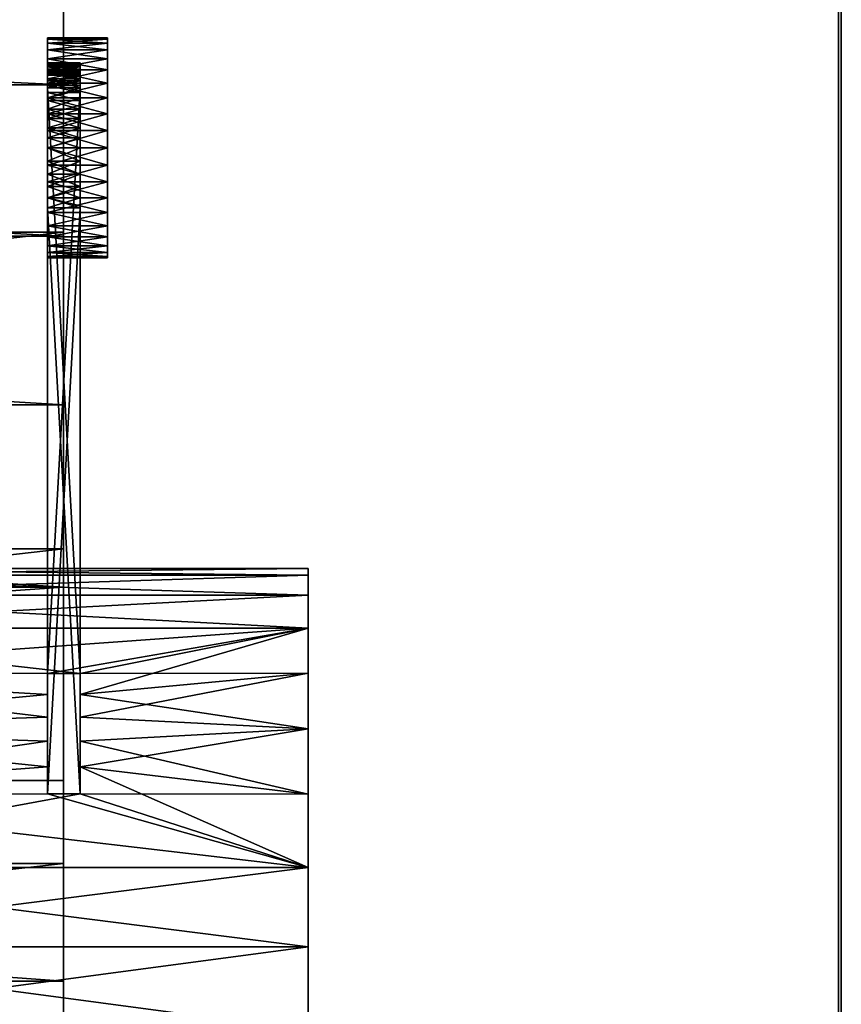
# Model space of a CAD drawing. Extents: x -4.8 to 44.9, y -3 to 21.9.
# Tile 134 of 135: x 39.9 to 43, y 13.3 to 16.9. Entities that reach past the tile are written whole.
import ezdxf

# ---------------------------------------------------------------- set-up
doc = ezdxf.new("R2010")
doc.units = 0

# ---------------------------------------------------------------- blocks, each defined once
blk = doc.blocks.new('Box-458420f3-d24c-467f-9784-8934705a0a12')
at = {"color": 253, "linetype": 'Continuous', "true_color": 0xa0a0a0, "transparency": 33554687}
mesh = blk.add_polyface(dxfattribs=at)
corners = [(0, 0), (43, 0), (43, 20), (0, 20), (0, 0, 0.01), (43, 0, 0.01), (43, 20, 0.01), (0, 20, 0.01)]
mesh.append_faces([[corners[k] for k in face] for face in [(0, 1, 2, 3), (4, 5, 6, 7), (0, 1, 5, 4), (1, 2, 6, 5), (2, 3, 7, 6), (3, 0, 4, 7)]], dxfattribs={"color": 253})
blk = doc.blocks.new('Box-ace12fff-17e2-4e2d-8dcb-9c52ceecaf6a')
at = {"color": 253, "linetype": 'Continuous', "true_color": 0xa0a0a0, "transparency": 33554687}
mesh = blk.add_polyface(dxfattribs=at)
corners = [(0, 0), (43, 0), (43, 20), (0, 20), (0, 0, 0.01), (43, 0, 0.01), (43, 20, 0.01), (0, 20, 0.01)]
mesh.append_faces([[corners[k] for k in face] for face in [(0, 1, 2, 3), (4, 5, 6, 7), (0, 1, 5, 4), (1, 2, 6, 5), (2, 3, 7, 6), (3, 0, 4, 7)]], dxfattribs={"color": 253})
blk = doc.blocks.new('Box-33208ab5-70fa-4237-a267-ab5255615b84')
at = {"color": 253, "linetype": 'Continuous', "true_color": 0xa0a0a0, "transparency": 33554687}
mesh = blk.add_polyface(dxfattribs=at)
corners = [(0, 0), (0.01, 0), (0.01, 20), (0, 20), (0, 0, 17.3), (0.01, 0, 17.3), (0.01, 20, 17.3), (0, 20, 17.3)]
mesh.append_faces([[corners[k] for k in face] for face in [(0, 1, 2, 3), (4, 5, 6, 7), (0, 1, 5, 4), (1, 2, 6, 5), (2, 3, 7, 6), (3, 0, 4, 7)]], dxfattribs={"color": 253})
blk = doc.blocks.new('a5d0e608-cf1f-4d31-a297-d99c1b6cd2c7')
at = {"linetype": 'Continuous', "transparency": 33554687}
for name, p in [('Box-458420f3-d24c-467f-9784-8934705a0a12', (0, 0)), ('Box-ace12fff-17e2-4e2d-8dcb-9c52ceecaf6a', (0, 0, 17.29)), ('Box-33208ab5-70fa-4237-a267-ab5255615b84', (42.99, 0))]:
    blk.add_blockref(name, p, dxfattribs=at)
blk = doc.blocks.new('A004ab53b2-c469-420d-a133-72913235f378')
at = {"color": 0, "linetype": 'BYBLOCK', "lineweight": -2, "transparency": 33554687}
mesh = blk.add_polyface(dxfattribs=at)
corners = [(2.713, 47.675, -28.092), (-0.621, 46.992, -28.092), (-0.621, 46.992, 8.88), (2.713, 47.675, 8.88), (6.09, 48.087, 8.88), (6.09, 48.087, -28.092), (9.49, 48.225, 8.88), (9.49, 48.225, -28.092), (-3.888, 46.043, -28.092), (-7.068, 44.833, -28.092), (-7.068, 44.833, 8.88), (-3.888, 46.043, 8.88)]
mesh.append_faces([[corners[k] for k in face] for face in [(0, 2, 3, 0), (3, 5, 0, 3), (4, 7, 5, 4), (8, 10, 11, 8), (11, 1, 8, 11)]], dxfattribs={"vtx0": -1, "color": 0})
mesh.append_faces([[corners[k] for k in face] for face in [(0, 1, 2, 0), (3, 4, 5, 3), (4, 6, 7, 4), (8, 9, 10, 8), (11, 2, 1, 11)]], dxfattribs={"vtx2": -1, "color": 0})
mesh = blk.add_polyface(dxfattribs=at)
corners = [(16.25, 48.225, -28.092), (9.49, 48.225, -28.092), (9.49, 48.225, 8.88), (16.25, 48.225, 8.88)]
mesh.append_faces([[corners[k] for k in face] for face in [(0, 2, 3, 0)]], dxfattribs={"vtx0": -1, "color": 0})
mesh.append_faces([[corners[k] for k in face] for face in [(0, 1, 2, 0)]], dxfattribs={"vtx2": -1, "color": 0})
mesh = blk.add_polyface(dxfattribs=at)
corners = [(1.449, 5.47, -28.092), (3.603, 5.914, -28.092), (3.603, 5.914, 8.88), (1.449, 5.47, 8.88), (-0.744, 5.318, 8.88), (-0.744, 5.318, -28.092), (5.678, 6.641, -28.092), (5.678, 6.641, 8.88), (7.637, 7.638, -28.092), (9.445, 8.889, -28.092), (9.445, 8.889, 8.88), (7.637, 7.638, 8.88), (11.07, 10.369, -28.092), (12.483, 12.054, -28.092), (12.483, 12.054, 8.88), (11.07, 10.369, 8.88), (13.658, 13.912, -28.092), (13.658, 13.912, 8.88), (14.575, 15.91, -28.092), (15.217, 18.013, -28.092), (15.217, 18.013, 8.88), (14.575, 15.91, 8.88)]
mesh.append_faces([[corners[k] for k in face] for face in [(0, 2, 3, 0), (3, 5, 0, 3), (2, 6, 7, 2), (8, 10, 11, 8), (11, 6, 8, 11), (12, 14, 15, 12), (15, 9, 12, 15), (14, 16, 17, 14), (18, 20, 21, 18), (21, 16, 18, 21)]], dxfattribs={"vtx0": -1, "color": 0})
mesh.append_faces([[corners[k] for k in face] for face in [(0, 1, 2, 0), (3, 4, 5, 3), (2, 1, 6, 2), (8, 9, 10, 8), (11, 7, 6, 11), (12, 13, 14, 12), (15, 10, 9, 15), (14, 13, 16, 14), (18, 19, 20, 18), (21, 17, 16, 21)]], dxfattribs={"vtx2": -1, "color": 0})
blk = doc.blocks.new('397829a2-1929-473f-bd1e-cdee23db4ea6')
at = {"color": 35, "transparency": 33554687, "extrusion": (-1, 0, 0), "zscale": 1.8, "rotation": 179.99999977}
blk.add_blockref('A004ab53b2-c469-420d-a133-72913235f378', (19.175, 33.119, 17.291), dxfattribs=at)
at = {"color": 251, "transparency": 33554687}
mesh = blk.add_polyface(dxfattribs=at)
corners = [(34.333, -8.596, 21.48), (34.333, -8.416, 21.437), (32.889, -8.416, 21.437), (32.889, -8.596, 21.48), (32.889, -8.781, 21.495), (34.333, -8.781, 21.495), (34.333, -8.244, 21.366), (32.889, -8.244, 21.366), (34.333, -8.086, 21.269), (34.333, -7.945, 21.149), (32.889, -7.945, 21.149), (32.889, -8.086, 21.269), (34.333, -7.825, 21.008), (34.333, -7.728, 20.85), (32.889, -7.728, 20.85), (32.889, -7.825, 21.008), (34.333, -7.657, 20.678), (32.889, -7.657, 20.678), (34.333, -7.614, 20.129), (34.333, -7.657, 19.948), (32.889, -7.657, 19.948), (32.889, -7.614, 20.129), (32.889, -7.599, 20.313), (34.333, -7.599, 20.313), (32.889, -7.614, 20.498), (34.333, -7.614, 20.498), (34.333, -7.728, 19.777), (32.889, -7.728, 19.777), (34.333, -7.825, 19.619), (34.333, -7.945, 19.478), (32.889, -7.945, 19.478), (32.889, -7.825, 19.619), (34.333, -8.086, 19.358), (34.333, -8.244, 19.261), (32.889, -8.244, 19.261), (32.889, -8.086, 19.358), (34.333, -8.416, 19.19), (32.889, -8.416, 19.19), (34.333, -8.596, 19.147), (34.333, -8.781, 19.132), (32.889, -8.781, 19.132), (32.889, -8.596, 19.147)]
mesh.append_faces([[corners[k] for k in face] for face in [(0, 2, 3, 0), (3, 5, 0, 3), (2, 6, 7, 2), (8, 10, 11, 8), (11, 6, 8, 11), (12, 14, 15, 12), (15, 9, 12, 15), (14, 16, 17, 14), (18, 20, 21, 18), (21, 23, 18, 21), (22, 25, 23, 22), (24, 16, 25, 24), (20, 26, 27, 20), (28, 30, 31, 28), (31, 26, 28, 31), (32, 34, 35, 32), (35, 29, 32, 35), (34, 36, 37, 34), (38, 40, 41, 38), (41, 36, 38, 41)]], dxfattribs={"vtx0": -1, "color": 251})
mesh.append_faces([[corners[k] for k in face] for face in [(0, 1, 2, 0), (3, 4, 5, 3), (2, 1, 6, 2), (8, 9, 10, 8), (11, 7, 6, 11), (12, 13, 14, 12), (15, 10, 9, 15), (14, 13, 16, 14), (18, 19, 20, 18), (21, 22, 23, 21), (22, 24, 25, 22), (24, 17, 16, 24), (20, 19, 26, 20), (28, 29, 30, 28), (31, 27, 26, 31), (32, 33, 34, 32), (35, 30, 29, 35), (34, 33, 36, 34), (38, 39, 40, 38), (41, 37, 36, 41)]], dxfattribs={"vtx2": -1, "color": 251})
mesh = blk.add_polyface(dxfattribs=at)
corners = [(34.333, -7.614, -0.66), (34.333, -7.657, -0.84), (32.889, -7.657, -0.84), (32.889, -7.614, -0.66), (32.889, -7.599, -0.475), (34.333, -7.599, -0.475), (34.333, -7.728, -1.012), (32.889, -7.728, -1.012), (34.333, -7.825, -1.17), (34.333, -7.945, -1.311), (32.889, -7.945, -1.311), (32.889, -7.825, -1.17), (34.333, -8.086, -1.431), (34.333, -8.244, -1.528), (32.889, -8.244, -1.528), (32.889, -8.086, -1.431), (34.333, -8.416, -1.599), (32.889, -8.416, -1.599), (34.333, -8.596, -1.642), (34.333, -8.781, -1.657), (32.889, -8.781, -1.657), (32.889, -8.596, -1.642), (34.333, -8.965, -1.642), (34.333, -9.146, -1.599), (32.889, -9.146, -1.599), (32.889, -8.965, -1.642), (34.333, -9.317, -1.528), (32.889, -9.317, -1.528), (34.333, -9.475, -1.431), (34.333, -9.616, -1.311), (32.889, -9.616, -1.311), (32.889, -9.475, -1.431), (34.333, -9.736, -1.17), (34.333, -9.833, -1.012), (32.889, -9.833, -1.012), (32.889, -9.736, -1.17), (34.333, -9.904, -0.84), (32.889, -9.904, -0.84), (34.333, -9.947, -0.66), (34.333, -9.962, -0.475), (32.889, -9.962, -0.475), (32.889, -9.947, -0.66)]
mesh.append_faces([[corners[k] for k in face] for face in [(0, 2, 3, 0), (3, 5, 0, 3), (2, 6, 7, 2), (8, 10, 11, 8), (11, 6, 8, 11), (12, 14, 15, 12), (15, 9, 12, 15), (14, 16, 17, 14), (18, 20, 21, 18), (21, 16, 18, 21), (22, 24, 25, 22), (25, 19, 22, 25), (24, 26, 27, 24), (28, 30, 31, 28), (31, 26, 28, 31), (32, 34, 35, 32), (35, 29, 32, 35), (34, 36, 37, 34), (38, 40, 41, 38), (41, 36, 38, 41)]], dxfattribs={"vtx0": -1, "color": 251})
mesh.append_faces([[corners[k] for k in face] for face in [(0, 1, 2, 0), (3, 4, 5, 3), (2, 1, 6, 2), (8, 9, 10, 8), (11, 7, 6, 11), (12, 13, 14, 12), (15, 10, 9, 15), (14, 13, 16, 14), (18, 19, 20, 18), (21, 17, 16, 21), (22, 23, 24, 22), (25, 20, 19, 25), (24, 23, 26, 24), (28, 29, 30, 28), (31, 27, 26, 31), (32, 33, 34, 32), (35, 30, 29, 35), (34, 33, 36, 34), (38, 39, 40, 38), (41, 37, 36, 41)]], dxfattribs={"vtx2": -1, "color": 251})
mesh = blk.add_polyface(dxfattribs=at)
corners = [(34.333, -9.947, -0.291), (34.333, -9.904, -0.11), (32.889, -9.904, -0.11), (32.889, -9.947, -0.291), (32.889, -9.962, -0.475), (34.333, -9.962, -0.475), (34.333, -9.833, 0.061), (32.889, -9.833, 0.061), (34.333, -9.736, 0.219), (34.333, -9.616, 0.36), (32.889, -9.616, 0.36), (32.889, -9.736, 0.219), (34.333, -9.475, 0.48), (34.333, -9.317, 0.577), (32.889, -9.317, 0.577), (32.889, -9.475, 0.48), (34.333, -9.146, 0.648), (32.889, -9.146, 0.648), (34.333, -8.596, 0.691), (34.333, -8.416, 0.648), (32.889, -8.416, 0.648), (32.889, -8.596, 0.691), (32.889, -8.781, 0.706), (34.333, -8.781, 0.706), (32.889, -8.965, 0.691), (34.333, -8.965, 0.691), (34.333, -8.244, 0.577), (32.889, -8.244, 0.577), (34.333, -8.086, 0.48), (34.333, -7.945, 0.36), (32.889, -7.945, 0.36), (32.889, -8.086, 0.48), (34.333, -7.825, 0.219), (34.333, -7.728, 0.061), (32.889, -7.728, 0.061), (32.889, -7.825, 0.219), (34.333, -7.657, -0.11), (32.889, -7.657, -0.11), (34.333, -7.614, -0.291), (34.333, -7.599, -0.475), (32.889, -7.599, -0.475), (32.889, -7.614, -0.291)]
mesh.append_faces([[corners[k] for k in face] for face in [(0, 2, 3, 0), (3, 5, 0, 3), (2, 6, 7, 2), (8, 10, 11, 8), (11, 6, 8, 11), (12, 14, 15, 12), (15, 9, 12, 15), (14, 16, 17, 14), (18, 20, 21, 18), (21, 23, 18, 21), (22, 25, 23, 22), (24, 16, 25, 24), (20, 26, 27, 20), (28, 30, 31, 28), (31, 26, 28, 31), (32, 34, 35, 32), (35, 29, 32, 35), (34, 36, 37, 34), (38, 40, 41, 38), (41, 36, 38, 41)]], dxfattribs={"vtx0": -1, "color": 251})
mesh.append_faces([[corners[k] for k in face] for face in [(0, 1, 2, 0), (3, 4, 5, 3), (2, 1, 6, 2), (8, 9, 10, 8), (11, 7, 6, 11), (12, 13, 14, 12), (15, 10, 9, 15), (14, 13, 16, 14), (18, 19, 20, 18), (21, 22, 23, 21), (22, 24, 25, 22), (24, 17, 16, 24), (20, 19, 26, 20), (28, 29, 30, 28), (31, 27, 26, 31), (32, 33, 34, 32), (35, 30, 29, 35), (34, 33, 36, 34), (38, 39, 40, 38), (41, 37, 36, 41)]], dxfattribs={"vtx2": -1, "color": 251})
mesh = blk.add_polyface(dxfattribs=at)
corners = [(34.333, -7.599, 20.313), (34.333, -7.614, 20.498), (34.333, -7.657, 20.678), (34.333, -7.614, 20.129), (34.333, -7.657, 19.948), (34.333, -7.728, 20.85), (34.333, -7.728, 19.777), (34.333, -7.825, 21.008), (34.333, -7.825, 19.619), (34.333, -7.945, 21.149), (34.333, -7.945, 19.478), (34.333, -8.086, 21.269), (34.333, -8.086, 19.358), (34.333, -8.244, 21.366), (34.333, -8.244, 19.261), (34.333, -8.416, 21.437), (34.333, -8.416, 19.19), (34.333, -8.596, 21.48), (34.333, -8.596, 19.147), (34.333, -8.781, 21.495), (34.333, -8.781, 19.132), (34.333, -8.965, 21.48), (34.333, -8.965, 19.147), (34.333, -9.962, 20.313), (34.333, -9.947, 20.129), (34.333, -9.904, 19.948), (34.333, -9.947, 20.498), (34.333, -9.904, 20.678), (34.333, -9.833, 19.777), (34.333, -9.833, 20.85), (34.333, -9.736, 19.619), (34.333, -9.736, 21.008), (34.333, -9.616, 19.478), (34.333, -9.616, 21.149), (34.333, -9.475, 19.358), (34.333, -9.475, 21.269), (34.333, -9.317, 19.261), (34.333, -9.317, 21.366), (34.333, -9.146, 19.19), (34.333, -9.146, 21.437)]
mesh.append_faces([[corners[k] for k in face] for face in [(5, 6, 4, 5), (7, 8, 6, 7), (9, 10, 8, 9), (11, 12, 10, 11), (13, 14, 12, 13), (15, 16, 14, 15), (17, 18, 16, 17), (19, 20, 18, 19), (21, 22, 20, 21), (28, 29, 27, 28), (30, 31, 29, 30), (32, 33, 31, 32), (34, 35, 33, 34), (36, 37, 35, 36), (38, 39, 37, 38), (22, 21, 39, 22)]], dxfattribs={"vtx0": -1, "vtx2": -1, "color": 251})
mesh.append_faces([[corners[k] for k in face] for face in [(3, 0, 2, 3), (4, 3, 2, 4), (2, 5, 4, 2), (5, 7, 6, 5), (7, 9, 8, 7), (9, 11, 10, 9), (11, 13, 12, 11), (13, 15, 14, 13), (15, 17, 16, 15), (17, 19, 18, 17), (19, 21, 20, 19), (26, 23, 25, 26), (27, 26, 25, 27), (25, 28, 27, 25), (28, 30, 29, 28), (30, 32, 31, 30), (32, 34, 33, 32), (34, 36, 35, 34), (36, 38, 37, 36), (38, 22, 39, 38)]], dxfattribs={"vtx1": -1, "vtx2": -1, "color": 251})
mesh.append_faces([[corners[k] for k in face] for face in [(0, 1, 2, 0), (23, 24, 25, 23)]], dxfattribs={"vtx2": -1, "color": 251})
mesh = blk.add_polyface(dxfattribs=at)
corners = [(34.333, -8.781, -1.657), (34.333, -8.596, -1.642), (34.333, -8.416, -1.599), (34.333, -8.965, -1.642), (34.333, -9.146, -1.599), (34.333, -8.244, -1.528), (34.333, -9.317, -1.528), (34.333, -8.086, -1.431), (34.333, -9.475, -1.431), (34.333, -7.945, -1.311), (34.333, -9.616, -1.311), (34.333, -7.825, -1.17), (34.333, -9.736, -1.17), (34.333, -7.728, -1.012), (34.333, -9.833, -1.012), (34.333, -7.657, -0.84), (34.333, -9.904, -0.84), (34.333, -7.614, -0.66), (34.333, -9.947, -0.66), (34.333, -7.599, -0.475), (34.333, -9.962, -0.475), (34.333, -7.614, -0.291), (34.333, -9.947, -0.291), (34.333, -8.781, 0.706), (34.333, -8.965, 0.691), (34.333, -9.146, 0.648), (34.333, -8.596, 0.691), (34.333, -8.416, 0.648), (34.333, -9.317, 0.577), (34.333, -8.244, 0.577), (34.333, -9.475, 0.48), (34.333, -8.086, 0.48), (34.333, -9.616, 0.36), (34.333, -7.945, 0.36), (34.333, -9.736, 0.219), (34.333, -7.825, 0.219), (34.333, -9.833, 0.061), (34.333, -7.728, 0.061), (34.333, -9.904, -0.11), (34.333, -7.657, -0.11)]
mesh.append_faces([[corners[k] for k in face] for face in [(5, 6, 4, 5), (7, 8, 6, 7), (9, 10, 8, 9), (11, 12, 10, 11), (13, 14, 12, 13), (15, 16, 14, 15), (17, 18, 16, 17), (19, 20, 18, 19), (21, 22, 20, 21), (28, 29, 27, 28), (30, 31, 29, 30), (32, 33, 31, 32), (34, 35, 33, 34), (36, 37, 35, 36), (38, 39, 37, 38), (22, 21, 39, 22)]], dxfattribs={"vtx0": -1, "vtx2": -1, "color": 251})
mesh.append_faces([[corners[k] for k in face] for face in [(3, 0, 2, 3), (4, 3, 2, 4), (2, 5, 4, 2), (5, 7, 6, 5), (7, 9, 8, 7), (9, 11, 10, 9), (11, 13, 12, 11), (13, 15, 14, 13), (15, 17, 16, 15), (17, 19, 18, 17), (19, 21, 20, 19), (26, 23, 25, 26), (27, 26, 25, 27), (25, 28, 27, 25), (28, 30, 29, 28), (30, 32, 31, 30), (32, 34, 33, 32), (34, 36, 35, 34), (36, 38, 37, 36), (38, 22, 39, 38)]], dxfattribs={"vtx1": -1, "vtx2": -1, "color": 251})
mesh.append_faces([[corners[k] for k in face] for face in [(0, 1, 2, 0), (23, 24, 25, 23)]], dxfattribs={"vtx2": -1, "color": 251})
at = {"color": 254, "transparency": 33554687}
mesh = blk.add_polyface(dxfattribs=at)
corners = [(33.677, -8.673, -1.383), (33.677, -8.781, -1.389), (32.889, -8.781, -1.389), (32.889, -8.673, -1.383), (32.889, -8.567, -1.364), (33.677, -8.567, -1.364), (33.677, -8.464, -1.333), (32.889, -8.464, -1.333), (32.889, -8.366, -1.289), (33.677, -8.366, -1.289), (33.677, -8.244, -1.215), (32.889, -8.244, -1.215), (32.889, -8.135, -1.121), (33.677, -8.135, -1.121), (33.677, -8.041, -1.012), (32.889, -8.041, -1.012), (32.889, -7.967, -0.89), (33.677, -7.967, -0.89), (33.677, -7.912, -0.758), (32.889, -7.912, -0.758), (33.677, -7.878, -0.618), (32.889, -7.878, -0.618), (32.889, -7.867, -0.475), (33.677, -7.867, -0.475), (33.677, -7.878, -0.333), (32.889, -7.878, -0.333), (32.889, -7.912, -0.193), (33.677, -7.912, -0.193), (33.677, -7.967, -0.061), (32.889, -7.967, -0.061), (33.677, -8.041, 0.061), (32.889, -8.041, 0.061), (32.889, -8.135, 0.17), (33.677, -8.135, 0.17), (33.677, -8.923, -1.378), (33.677, -9.063, -1.344), (32.889, -9.063, -1.344), (32.889, -8.923, -1.378), (32.889, -8.781, -1.389), (33.677, -8.781, -1.389), (33.677, -9.195, -1.289), (32.889, -9.195, -1.289), (33.677, -9.317, -1.215), (33.677, -9.426, -1.121), (32.889, -9.426, -1.121), (32.889, -9.317, -1.215)]
mesh.append_faces([[corners[k] for k in face] for face in [(0, 2, 3, 0), (3, 5, 0, 3), (6, 4, 7, 6), (7, 9, 6, 7), (10, 8, 11, 10), (11, 13, 10, 11), (14, 12, 15, 14), (15, 17, 14, 15), (18, 16, 19, 18), (20, 19, 21, 20), (21, 23, 20, 21), (24, 22, 25, 24), (25, 27, 24, 25), (28, 26, 29, 28), (30, 29, 31, 30), (31, 33, 30, 31), (34, 36, 37, 34), (37, 39, 34, 37), (36, 40, 41, 36), (42, 44, 45, 42), (45, 40, 42, 45)]], dxfattribs={"vtx0": -1, "color": 254})
mesh.append_faces([[corners[k] for k in face] for face in [(0, 1, 2, 0), (3, 4, 5, 3), (6, 5, 4, 6), (7, 8, 9, 7), (10, 9, 8, 10), (11, 12, 13, 11), (14, 13, 12, 14), (15, 16, 17, 15), (18, 17, 16, 18), (20, 18, 19, 20), (21, 22, 23, 21), (24, 23, 22, 24), (25, 26, 27, 25), (28, 27, 26, 28), (30, 28, 29, 30), (31, 32, 33, 31), (34, 35, 36, 34), (37, 38, 39, 37), (36, 35, 40, 36), (42, 43, 44, 42), (45, 41, 40, 45)]], dxfattribs={"vtx2": -1, "color": 254})
mesh = blk.add_polyface(dxfattribs=at)
corners = [(33.677, -8.673, 21.221), (33.677, -8.567, 21.202), (32.889, -8.567, 21.202), (32.889, -8.673, 21.221), (32.889, -8.781, 21.227), (33.677, -8.781, 21.227), (33.677, -8.464, 21.171), (33.677, -8.366, 21.127), (32.889, -8.366, 21.127), (32.889, -8.464, 21.171), (33.677, -8.187, 21.008), (33.677, -8.11, 20.934), (32.889, -8.11, 20.934), (32.889, -8.187, 21.008), (32.889, -8.273, 21.073), (33.677, -8.273, 21.073), (33.677, -8.041, 20.85), (33.677, -7.984, 20.76), (32.889, -7.984, 20.76), (32.889, -8.041, 20.85), (33.677, -7.937, 20.663), (33.677, -7.901, 20.561), (32.889, -7.901, 20.561), (32.889, -7.937, 20.663), (33.677, -7.878, 20.456), (33.677, -7.868, 20.349), (32.889, -7.868, 20.349), (32.889, -7.878, 20.456), (33.677, -7.885, 20.135), (33.677, -7.912, 20.031), (32.889, -7.912, 20.031), (32.889, -7.885, 20.135), (32.889, -7.87, 20.242), (33.677, -7.87, 20.242), (33.677, -7.951, 19.931), (33.677, -8.002, 19.836), (32.889, -8.002, 19.836), (32.889, -7.951, 19.931), (33.677, -8.063, 19.748), (33.677, -8.135, 19.668), (32.889, -8.135, 19.668), (32.889, -8.063, 19.748)]
mesh.append_faces([[corners[k] for k in face] for face in [(0, 2, 3, 0), (3, 5, 0, 3), (6, 8, 9, 6), (9, 1, 6, 9), (10, 12, 13, 10), (13, 15, 10, 13), (14, 7, 15, 14), (16, 18, 19, 16), (19, 11, 16, 19), (20, 22, 23, 20), (23, 17, 20, 23), (24, 26, 27, 24), (27, 21, 24, 27), (28, 30, 31, 28), (31, 33, 28, 31), (32, 25, 33, 32), (34, 36, 37, 34), (37, 29, 34, 37), (38, 40, 41, 38), (41, 35, 38, 41)]], dxfattribs={"vtx0": -1, "color": 254})
mesh.append_faces([[corners[k] for k in face] for face in [(0, 1, 2, 0), (3, 4, 5, 3), (6, 7, 8, 6), (9, 2, 1, 9), (10, 11, 12, 10), (13, 14, 15, 13), (14, 8, 7, 14), (16, 17, 18, 16), (19, 12, 11, 19), (20, 21, 22, 20), (23, 18, 17, 23), (24, 25, 26, 24), (27, 22, 21, 27), (28, 29, 30, 28), (31, 32, 33, 31), (32, 26, 25, 32), (34, 35, 36, 34), (37, 30, 29, 37), (38, 39, 40, 38), (41, 36, 35, 41)]], dxfattribs={"vtx2": -1, "color": 254})
at = {"color": 251, "transparency": 33554687}
mesh = blk.add_polyface(dxfattribs=at)
corners = [(33.677, -8.567, -1.364), (33.677, -8.464, -1.333), (33.677, -9.063, -1.344), (33.677, -8.923, -1.378), (33.677, -8.781, -1.389), (33.677, -8.673, -1.383), (33.677, -8.366, -1.289), (33.677, -9.195, -1.289), (33.677, -8.244, -1.215), (33.677, -9.317, -1.215), (33.677, -8.135, -1.121), (33.677, -9.426, -1.121), (33.677, -8.041, 0.061), (33.677, -8.135, 0.17), (33.677, -15.714, 5.166), (33.677, -7.967, -0.061), (33.677, -7.912, -0.193), (33.677, -7.878, -0.333), (33.677, -7.867, -0.475), (33.677, -7.878, -0.618), (33.677, -7.912, -0.758), (33.677, -7.967, -0.89), (33.677, -8.041, -1.012), (33.677, -15.424, 5.391), (33.677, -15.149, 5.634), (33.677, -14.89, 5.893), (33.677, -14.647, 6.168), (33.677, -14.422, 6.458)]
mesh.append_faces([[corners[k] for k in face] for face in [(0, 2, 3, 0), (3, 5, 0, 3), (1, 7, 2, 1), (6, 9, 7, 6), (8, 11, 9, 8), (14, 15, 12, 14), (14, 16, 15, 14), (14, 17, 16, 14), (14, 18, 17, 14), (14, 19, 18, 14), (14, 20, 19, 14), (11, 21, 20, 11), (11, 22, 21, 11), (11, 10, 22, 11), (13, 23, 14, 13), (13, 24, 23, 13), (13, 25, 24, 13), (13, 26, 25, 13)]], dxfattribs={"vtx0": -1, "vtx2": -1, "color": 251})
mesh.append_faces([[corners[k] for k in face] for face in [(0, 1, 2, 0), (1, 6, 7, 1), (6, 8, 9, 6), (8, 10, 11, 8), (12, 13, 14, 12), (14, 11, 20, 14)]], dxfattribs={"vtx1": -1, "vtx2": -1, "color": 251})
mesh.append_faces([[corners[k] for k in face] for face in [(3, 4, 5, 3), (13, 27, 26, 13)]], dxfattribs={"vtx2": -1, "color": 251})
mesh = blk.add_polyface(dxfattribs=at)
corners = [(33.677, -7.885, 20.135), (33.677, -7.87, 20.242), (33.677, -7.868, 20.349), (33.677, -7.878, 20.456), (33.677, -7.901, 20.561), (33.677, -7.912, 20.031), (33.677, -7.937, 20.663), (33.677, -7.951, 19.931), (33.677, -7.984, 20.76), (33.677, -8.002, 19.836), (33.677, -8.041, 20.85), (33.677, -8.063, 19.748), (33.677, -8.11, 20.934), (33.677, -8.135, 19.668), (33.677, -9.317, 21.053), (33.677, -9.426, 20.959), (33.677, -14.422, 13.38), (33.677, -9.195, 21.127), (33.677, -9.063, 21.182), (33.677, -8.923, 21.216), (33.677, -8.781, 21.227), (33.677, -8.673, 21.221), (33.677, -8.567, 21.202), (33.677, -8.464, 21.171), (33.677, -8.366, 21.127), (33.677, -8.273, 21.073), (33.677, -8.187, 21.008), (33.677, -14.647, 13.67), (33.677, -14.89, 13.945), (33.677, -15.149, 14.204), (33.677, -15.424, 14.447), (33.677, -15.714, 14.672)]
mesh.append_faces([[corners[k] for k in face] for face in [(0, 2, 3, 0), (3, 5, 0, 3), (4, 7, 5, 4), (6, 9, 7, 6), (8, 11, 9, 8), (10, 13, 11, 10), (16, 17, 14, 16), (16, 18, 17, 16), (16, 19, 18, 16), (16, 20, 19, 16), (16, 21, 20, 16), (16, 22, 21, 16), (13, 23, 22, 13), (13, 24, 23, 13), (13, 25, 24, 13), (13, 26, 25, 13), (13, 12, 26, 13), (15, 27, 16, 15), (15, 28, 27, 15), (15, 29, 28, 15), (15, 30, 29, 15)]], dxfattribs={"vtx0": -1, "vtx2": -1, "color": 251})
mesh.append_faces([[corners[k] for k in face] for face in [(3, 4, 5, 3), (4, 6, 7, 4), (6, 8, 9, 6), (8, 10, 11, 8), (10, 12, 13, 10), (14, 15, 16, 14), (16, 13, 22, 16)]], dxfattribs={"vtx1": -1, "vtx2": -1, "color": 251})
mesh.append_faces([[corners[k] for k in face] for face in [(0, 1, 2, 0), (15, 31, 30, 15)]], dxfattribs={"vtx2": -1, "color": 251})
mesh = blk.add_polyface(dxfattribs=at)
corners = [(33.677, -14.422, 13.38), (32.889, -14.422, 13.38), (32.889, -8.135, 19.668), (33.677, -8.135, 19.668)]
mesh.append_faces([[corners[k] for k in face] for face in [(3, 0, 2, 3)]], dxfattribs={"vtx1": -1, "color": 251})
mesh.append_faces([[corners[k] for k in face] for face in [(0, 1, 2, 0)]], dxfattribs={"vtx2": -1, "color": 251})
mesh = blk.add_polyface(dxfattribs=at)
corners = [(33.677, -8.135, 0.17), (32.889, -8.135, 0.17), (32.889, -14.422, 6.458), (33.677, -14.422, 6.458)]
mesh.append_faces([[corners[k] for k in face] for face in [(3, 0, 2, 3)]], dxfattribs={"vtx1": -1, "color": 251})
mesh.append_faces([[corners[k] for k in face] for face in [(0, 1, 2, 0)]], dxfattribs={"vtx2": -1, "color": 251})
at = {"color": 254, "transparency": 33554687}
mesh = blk.add_polyface(dxfattribs=at)
corners = [(33.677, -9.317, 21.053), (33.677, -9.195, 21.127), (32.889, -9.195, 21.127), (32.889, -9.317, 21.053), (32.889, -9.426, 20.959), (33.677, -9.426, 20.959), (33.677, -9.063, 21.182), (32.889, -9.063, 21.182), (33.677, -8.923, 21.216), (33.677, -8.781, 21.227), (32.889, -8.781, 21.227), (32.889, -8.923, 21.216)]
mesh.append_faces([[corners[k] for k in face] for face in [(0, 2, 3, 0), (3, 5, 0, 3), (2, 6, 7, 2), (8, 10, 11, 8), (11, 6, 8, 11)]], dxfattribs={"vtx0": -1, "color": 254})
mesh.append_faces([[corners[k] for k in face] for face in [(0, 1, 2, 0), (3, 4, 5, 3), (2, 1, 6, 2), (8, 9, 10, 8), (11, 7, 6, 11)]], dxfattribs={"vtx2": -1, "color": 254})
at = {"color": 251, "transparency": 33554687}
mesh = blk.add_polyface(dxfattribs=at)
corners = [(34.333, -8.965, 19.147), (34.333, -9.146, 19.19), (32.889, -9.146, 19.19), (32.889, -8.965, 19.147), (32.889, -8.781, 19.132), (34.333, -8.781, 19.132), (34.333, -9.317, 19.261), (32.889, -9.317, 19.261), (34.333, -9.475, 19.358), (34.333, -9.616, 19.478), (32.889, -9.616, 19.478), (32.889, -9.475, 19.358), (34.333, -9.736, 19.619), (34.333, -9.833, 19.777), (32.889, -9.833, 19.777), (32.889, -9.736, 19.619), (34.333, -9.904, 19.948), (32.889, -9.904, 19.948), (34.333, -9.947, 20.498), (34.333, -9.904, 20.678), (32.889, -9.904, 20.678), (32.889, -9.947, 20.498), (32.889, -9.962, 20.313), (34.333, -9.962, 20.313), (32.889, -9.947, 20.129), (34.333, -9.947, 20.129), (34.333, -9.833, 20.85), (32.889, -9.833, 20.85), (34.333, -9.736, 21.008), (34.333, -9.616, 21.149), (32.889, -9.616, 21.149), (32.889, -9.736, 21.008), (34.333, -9.475, 21.269), (34.333, -9.317, 21.366), (32.889, -9.317, 21.366), (32.889, -9.475, 21.269), (34.333, -9.146, 21.437), (32.889, -9.146, 21.437), (34.333, -8.965, 21.48), (34.333, -8.781, 21.495), (32.889, -8.781, 21.495), (32.889, -8.965, 21.48)]
mesh.append_faces([[corners[k] for k in face] for face in [(0, 2, 3, 0), (3, 5, 0, 3), (2, 6, 7, 2), (8, 10, 11, 8), (11, 6, 8, 11), (12, 14, 15, 12), (15, 9, 12, 15), (14, 16, 17, 14), (18, 20, 21, 18), (21, 23, 18, 21), (22, 25, 23, 22), (24, 16, 25, 24), (20, 26, 27, 20), (28, 30, 31, 28), (31, 26, 28, 31), (32, 34, 35, 32), (35, 29, 32, 35), (34, 36, 37, 34), (38, 40, 41, 38), (41, 36, 38, 41)]], dxfattribs={"vtx0": -1, "color": 251})
mesh.append_faces([[corners[k] for k in face] for face in [(0, 1, 2, 0), (3, 4, 5, 3), (2, 1, 6, 2), (8, 9, 10, 8), (11, 7, 6, 11), (12, 13, 14, 12), (15, 10, 9, 15), (14, 13, 16, 14), (18, 19, 20, 18), (21, 22, 23, 21), (22, 24, 25, 22), (24, 17, 16, 24), (20, 19, 26, 20), (28, 29, 30, 28), (31, 27, 26, 31), (32, 33, 34, 32), (35, 30, 29, 35), (34, 33, 36, 34), (38, 39, 40, 38), (41, 37, 36, 41)]], dxfattribs={"vtx2": -1, "color": 251})
mesh = blk.add_polyface(dxfattribs=at)
corners = [(33.677, -9.426, 20.959), (32.889, -9.426, 20.959), (32.889, -15.714, 14.672), (33.677, -15.714, 14.672)]
mesh.append_faces([[corners[k] for k in face] for face in [(3, 0, 2, 3)]], dxfattribs={"vtx1": -1, "color": 251})
mesh.append_faces([[corners[k] for k in face] for face in [(0, 1, 2, 0)]], dxfattribs={"vtx2": -1, "color": 251})
at = {"color": 254, "transparency": 33554687}
mesh = blk.add_polyface(dxfattribs=at)
corners = [(33.677, -15.714, 5.166), (32.889, -15.714, 5.166), (32.889, -9.426, -1.121), (33.677, -9.426, -1.121)]
mesh.append_faces([[corners[k] for k in face] for face in [(3, 0, 2, 3)]], dxfattribs={"vtx1": -1, "color": 254})
mesh.append_faces([[corners[k] for k in face] for face in [(0, 1, 2, 0)]], dxfattribs={"vtx2": -1, "color": 254})
at = {"color": 251, "transparency": 33554687}
mesh = blk.add_polyface(dxfattribs=at)
corners = [(33.677, -15.424, 5.391), (33.677, -15.149, 5.634), (39.147, -15.017, 5.761), (39.147, -15.719, 5.162), (39.147, -16.506, 4.68), (33.677, -15.714, 5.166), (32.889, -15.714, 5.166), (24.09, -15.719, 5.162), (32.889, -15.424, 5.391), (24.09, -15.017, 5.761), (32.889, -15.149, 5.634), (24.09, -16.506, 4.68), (32.889, -14.89, 5.893), (24.09, -14.418, 6.463), (32.889, -14.647, 6.168), (32.889, -14.422, 6.458), (24.09, -13.936, 7.25), (39.147, -13.936, 7.25), (33.677, -14.422, 6.458), (39.147, -14.418, 6.463), (33.677, -14.647, 6.168), (33.677, -14.89, 5.893), (33.677, -14.89, 13.945), (33.677, -15.149, 14.204), (39.147, -15.017, 14.077), (39.147, -14.418, 13.375), (33.677, -14.647, 13.67), (39.147, -13.936, 12.588), (33.677, -14.422, 13.38), (32.889, -14.422, 13.38), (24.09, -14.418, 13.375), (32.889, -14.647, 13.67), (24.09, -15.017, 14.077), (32.889, -14.89, 13.945), (32.889, -15.149, 14.204), (24.09, -13.936, 12.588), (32.889, -15.424, 14.447), (24.09, -15.719, 14.676), (32.889, -15.714, 14.672), (24.09, -16.506, 15.158), (39.147, -16.506, 15.158), (33.677, -15.714, 14.672), (39.147, -15.719, 14.676), (33.677, -15.424, 14.447), (39.147, -18.255, 15.727), (39.147, -17.358, 15.511), (24.09, -17.358, 15.511), (24.09, -18.255, 15.727), (24.09, -19.175, 15.799), (39.147, -19.175, 15.799), (39.147, -13.583, 11.736), (24.09, -13.583, 11.736), (39.147, -13.367, 8.999), (39.147, -13.583, 8.102), (24.09, -13.583, 8.102), (24.09, -13.367, 8.999), (24.09, -13.295, 9.919), (39.147, -13.295, 9.919), (24.09, -13.367, 10.839), (39.147, -13.367, 10.839), (39.147, -17.358, 4.327), (24.09, -17.358, 4.327), (39.147, -18.255, 4.111), (39.147, -19.175, 4.039), (24.09, -19.175, 4.039), (24.09, -18.255, 4.111)]
mesh.append_faces([[corners[k] for k in face] for face in [(0, 1, 2, 0), (0, 2, 3, 0), (3, 4, 5, 3), (3, 5, 0, 3), (6, 5, 7, 6), (7, 8, 6, 7), (7, 9, 10, 7), (7, 10, 8, 7), (5, 4, 11, 5), (5, 11, 7, 5), (12, 10, 9, 12), (9, 13, 14, 9), (9, 14, 12, 9), (13, 15, 14, 13), (13, 16, 17, 13), (13, 17, 15, 13), (17, 18, 15, 17), (17, 19, 20, 17), (17, 20, 18, 17), (19, 2, 21, 19), (19, 21, 20, 19), (2, 1, 21, 2), (22, 23, 24, 22), (24, 25, 26, 24), (24, 26, 22, 24), (25, 27, 28, 25), (25, 28, 26, 25), (29, 28, 30, 29), (30, 31, 29, 30), (30, 32, 33, 30), (30, 33, 31, 30), (32, 34, 33, 32), (28, 27, 35, 28), (28, 35, 30, 28), (36, 34, 32, 36), (36, 32, 37, 36), (37, 38, 36, 37), (37, 39, 40, 37), (37, 40, 38, 37), (40, 41, 38, 40), (40, 42, 43, 40), (40, 43, 41, 40), (42, 24, 23, 42), (42, 23, 43, 42)]], dxfattribs={"color": 251})
mesh.append_faces([[corners[k] for k in face] for face in [(44, 46, 47, 44), (47, 49, 44, 47), (46, 40, 39, 46), (35, 50, 51, 35), (52, 54, 55, 52), (55, 57, 52, 55), (56, 59, 57, 56), (58, 50, 59, 58), (54, 17, 16, 54), (11, 60, 61, 11), (62, 64, 65, 62), (65, 60, 62, 65)]], dxfattribs={"vtx0": -1, "color": 251})
mesh.append_faces([[corners[k] for k in face] for face in [(44, 45, 46, 44), (47, 48, 49, 47), (46, 45, 40, 46), (35, 27, 50, 35), (52, 53, 54, 52), (55, 56, 57, 55), (56, 58, 59, 56), (58, 51, 50, 58), (54, 53, 17, 54), (11, 4, 60, 11), (62, 63, 64, 62), (65, 61, 60, 65)]], dxfattribs={"vtx2": -1, "color": 251})
mesh = blk.add_polyface(dxfattribs=at)
corners = [(39.147, -13.295, 9.919), (39.147, -13.367, 10.839), (39.147, -13.583, 11.736), (39.147, -13.367, 8.999), (39.147, -13.583, 8.102), (39.147, -13.936, 12.588), (39.147, -13.936, 7.25), (39.147, -14.418, 13.375), (39.147, -14.418, 6.463), (39.147, -15.017, 14.077), (39.147, -15.017, 5.761), (39.147, -15.719, 14.676), (39.147, -15.719, 5.162), (39.147, -16.506, 15.158), (39.147, -16.506, 4.68), (39.147, -17.358, 15.511), (39.147, -17.358, 4.327), (39.147, -18.255, 15.727), (39.147, -18.255, 4.111), (39.147, -19.175, 15.799), (39.147, -19.175, 4.039), (39.147, -20.095, 15.727), (39.147, -20.095, 4.111), (39.147, -25.055, 9.919), (39.147, -24.983, 8.999), (39.147, -24.767, 8.102), (39.147, -24.983, 10.839), (39.147, -24.767, 11.736), (39.147, -24.414, 7.25), (39.147, -24.414, 12.588), (39.147, -23.932, 6.463), (39.147, -23.932, 13.375), (39.147, -23.333, 5.761), (39.147, -23.333, 14.077), (39.147, -22.631, 5.162), (39.147, -22.631, 14.676), (39.147, -21.844, 4.68), (39.147, -21.844, 15.158), (39.147, -20.992, 4.327), (39.147, -20.992, 15.511)]
mesh.append_faces([[corners[k] for k in face] for face in [(5, 6, 4, 5), (7, 8, 6, 7), (9, 10, 8, 9), (11, 12, 10, 11), (13, 14, 12, 13), (15, 16, 14, 15), (17, 18, 16, 17), (19, 20, 18, 19), (21, 22, 20, 21), (28, 29, 27, 28), (30, 31, 29, 30), (32, 33, 31, 32), (34, 35, 33, 34), (36, 37, 35, 36), (38, 39, 37, 38), (22, 21, 39, 22)]], dxfattribs={"vtx0": -1, "vtx2": -1, "color": 251})
mesh.append_faces([[corners[k] for k in face] for face in [(3, 0, 2, 3), (4, 3, 2, 4), (2, 5, 4, 2), (5, 7, 6, 5), (7, 9, 8, 7), (9, 11, 10, 9), (11, 13, 12, 11), (13, 15, 14, 13), (15, 17, 16, 15), (17, 19, 18, 17), (19, 21, 20, 19), (26, 23, 25, 26), (27, 26, 25, 27), (25, 28, 27, 25), (28, 30, 29, 28), (30, 32, 31, 30), (32, 34, 33, 32), (34, 36, 35, 34), (36, 38, 37, 36), (38, 22, 39, 38)]], dxfattribs={"vtx1": -1, "vtx2": -1, "color": 251})
mesh.append_faces([[corners[k] for k in face] for face in [(0, 1, 2, 0), (23, 24, 25, 23)]], dxfattribs={"vtx2": -1, "color": 251})
blk = doc.blocks.new('a2ba277c-a7ce-4954-a814-a3aaea5c52da')
at = {"linetype": 'Continuous', "transparency": 33554687}
blk.add_blockref('a5d0e608-cf1f-4d31-a297-d99c1b6cd2c7', (0, 0), dxfattribs=at)
at = {"linetype": 'Continuous', "transparency": 33554687, "xscale": 0.155, "yscale": 0.34666667, "zscale": 0.34666667}
blk.add_blockref('397829a2-1929-473f-bd1e-cdee23db4ea6', (34.95, 19.5, 6.3), dxfattribs=at)

msp = doc.modelspace()

# ---------------------------------------------------------------- block references
at = {"transparency": 33554687}
msp.add_blockref('a2ba277c-a7ce-4954-a814-a3aaea5c52da', (0, 0), dxfattribs=at)

doc.saveas('drawing.dxf')
